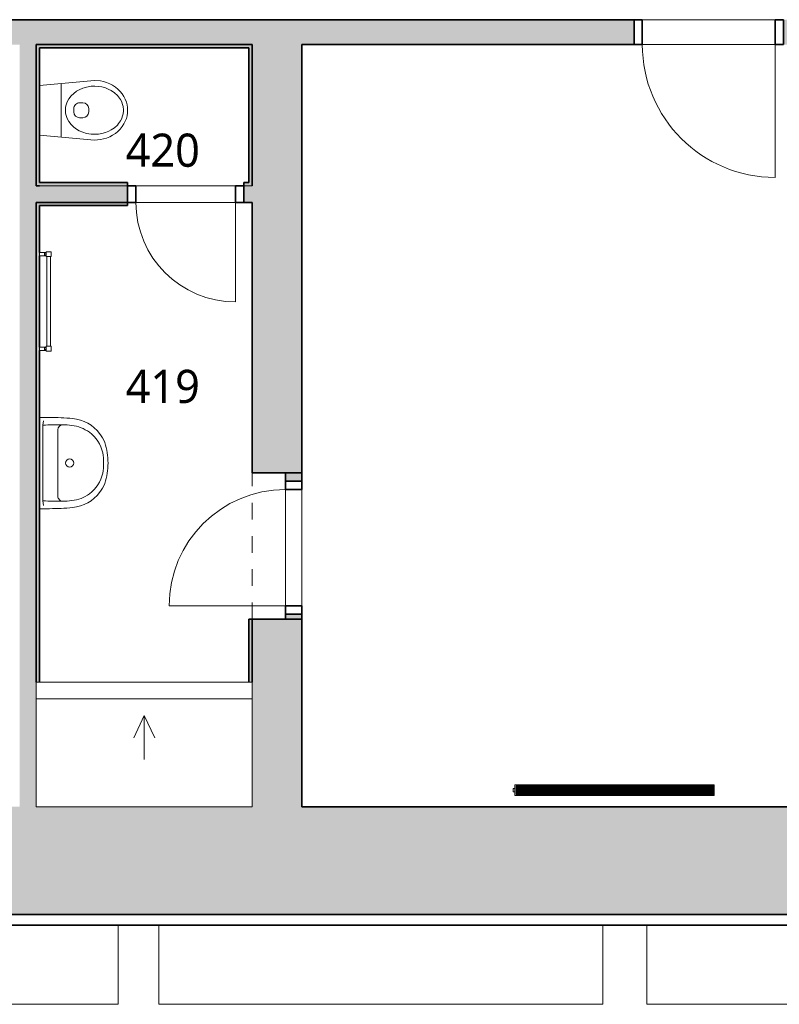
# Model space of a CAD drawing. Header units: metres. Extents: x -0.2 to 46.9, y -0.7 to 14.9.
# Tile 11 of 18: x 27.4 to 32, y -0.2 to 5.7. Entities that reach past the tile are written whole.
import ezdxf

# ---------------------------------------------------------------- set-up
doc = ezdxf.new("R2010")
doc.units = ezdxf.units.M
doc.linetypes.add('AV - Cerch_ 1 tecka 4mm', pattern=[0.006, 0.004, -0.001, 0, -0.001])
doc.layers.add('AV-MISTNOSTI', color=5, linetype='Continuous', lineweight=5, true_color=0x0000ff)
for name, color, linetype, lineweight in [('AV-SRAFY', 7, 'Continuous', 35), ('AV-STAVBA', 7, 'Continuous', 18), ('AV-VYBAVENI', 7, 'Continuous', 18)]:
    doc.layers.add(name, color=color, linetype=linetype, lineweight=lineweight)
doc.styles.add('Trebuchet MS_B', font='trebuc.ttf', dxfattribs={"height": 0.2})

# ---------------------------------------------------------------- blocks, each defined once
blk = doc.blocks.new('DO_1-P_Ocel_ - 800x1970_150-917843-4NP')
at = {"layer": 'AV-STAVBA', "color": 254, "true_color": 0xcccccc}
for p, q in [((-0.4, 0.875), (-0.4, 0.075)), ((-0.4, 0.075), (0.4, 0.075)), ((-0.4, -0.075), (0.4, -0.075))]:
    blk.add_line(p, q, dxfattribs=at)
at = {"layer": 'AV-STAVBA', "color": 254, "linetype": 'AV - Cerch_ 1 tecka 4mm', "true_color": 0xcccccc}
for p, q in [((-0.45, 0.075), (0.45, 0.075)), ((-0.4, 0.075), (0.4, 0.075)), ((-0.45, -0.075), (0.45, -0.075)), ((-0.4, -0.075), (0.4, -0.075))]:
    blk.add_line(p, q, dxfattribs=at)
at = {"layer": 'AV-STAVBA', "color": 254, "lineweight": 35, "true_color": 0xcccccc}
for p, q in [((-0.4, 0.075), (-0.45, 0.075)), ((-0.45, 0.075), (-0.45, -0.075)), ((-0.4, -0.075), (-0.4, 0.075)), ((0.45, 0.075), (0.4, 0.075)), ((0.4, 0.075), (0.4, -0.075)), ((0.45, -0.075), (0.45, 0.075)), ((-0.45, -0.075), (-0.4, -0.075)), ((0.4, -0.075), (0.45, -0.075))]:
    blk.add_line(p, q, dxfattribs=at)
at = {"layer": 'AV-STAVBA', "color": 254, "true_color": 0xcccccc}
blk.add_arc((-0.4, 0.075), 0.8, 0, 90, dxfattribs=at)
blk = doc.blocks.new('GM_Otvor_obdélníkový - 880x2160-1005507-4NP')
at = {"layer": 'AV-STAVBA', "color": 254, "linetype": 'AV - Cerch_ 1 tecka 4mm', "lineweight": 13, "true_color": 0xcccccc}
for p, q in [((-0.44, 0.15), (0.44, 0.15)), ((-0.44, -0.15), (0.44, -0.15)), ((-0.44, -0.15), (0.44, -0.15))]:
    blk.add_line(p, q, dxfattribs=at)
blk = doc.blocks.new('DO_1-P_Ocel_ - 700x1970_100-947632-4NP')
at = {"layer": 'AV-STAVBA', "color": 254, "true_color": 0xcccccc}
for p, q in [((-0.35, 0.75), (-0.35, 0.05)), ((-0.35, 0.05), (0.35, 0.05)), ((-0.35, -0.05), (0.35, -0.05))]:
    blk.add_line(p, q, dxfattribs=at)
at = {"layer": 'AV-STAVBA', "color": 254, "linetype": 'AV - Cerch_ 1 tecka 4mm', "true_color": 0xcccccc}
for p, q in [((-0.4, 0.05), (0.4, 0.05)), ((-0.35, 0.05), (0.35, 0.05)), ((-0.4, -0.05), (0.4, -0.05)), ((-0.35, -0.05), (0.35, -0.05))]:
    blk.add_line(p, q, dxfattribs=at)
at = {"layer": 'AV-STAVBA', "color": 254, "lineweight": 35, "true_color": 0xcccccc}
for p, q in [((-0.35, 0.05), (-0.4, 0.05)), ((-0.4, 0.05), (-0.4, -0.05)), ((-0.35, -0.05), (-0.35, 0.05)), ((0.4, 0.05), (0.35, 0.05)), ((0.35, 0.05), (0.35, -0.05)), ((0.4, -0.05), (0.4, 0.05)), ((-0.4, -0.05), (-0.35, -0.05)), ((0.35, -0.05), (0.4, -0.05))]:
    blk.add_line(p, q, dxfattribs=at)
at = {"layer": 'AV-STAVBA', "color": 254, "true_color": 0xcccccc}
blk.add_arc((-0.35, 0.05), 0.7, 0, 90, dxfattribs=at)
blk = doc.blocks.new('DO_1-P_Ocel_ - 600x1970_100-934197-4NP')
at = {"layer": 'AV-STAVBA', "color": 254, "true_color": 0xcccccc}
for p, q in [((-0.3, 0.65), (-0.3, 0.05)), ((-0.3, 0.05), (0.3, 0.05)), ((-0.3, -0.05), (0.3, -0.05))]:
    blk.add_line(p, q, dxfattribs=at)
at = {"layer": 'AV-STAVBA', "color": 254, "linetype": 'AV - Cerch_ 1 tecka 4mm', "true_color": 0xcccccc}
for p, q in [((-0.35, 0.05), (0.35, 0.05)), ((-0.3, 0.05), (0.3, 0.05)), ((-0.35, -0.05), (0.35, -0.05)), ((-0.3, -0.05), (0.3, -0.05))]:
    blk.add_line(p, q, dxfattribs=at)
at = {"layer": 'AV-STAVBA', "color": 254, "lineweight": 35, "true_color": 0xcccccc}
for p, q in [((-0.3, 0.05), (-0.35, 0.05)), ((-0.35, 0.05), (-0.35, -0.05)), ((-0.3, -0.05), (-0.3, 0.05)), ((0.35, 0.05), (0.3, 0.05)), ((0.3, 0.05), (0.3, -0.05)), ((0.35, -0.05), (0.35, 0.05)), ((-0.35, -0.05), (-0.3, -0.05)), ((0.3, -0.05), (0.35, -0.05))]:
    blk.add_line(p, q, dxfattribs=at)
at = {"layer": 'AV-STAVBA', "color": 254, "true_color": 0xcccccc}
blk.add_arc((-0.3, 0.05), 0.6, 0, 90, dxfattribs=at)
blk = doc.blocks.new('PF_Koncepční sprchový kout - vpusť lineární-1504639-4NP')
at = {"layer": 'AV-VYBAVENI', "color": 254, "true_color": 0xccccff}
for p, q in [((0.6947, 0), (-0.6053, 0)), ((-0.6053, 0), (-0.6053, -0.75)), ((0.6947, -0.75), (0.6947, 0)), ((-0.6053, -0.1), (0.6947, -0.1)), ((0.0447, -0.2), (-0.0187, -0.3359)), ((0.0447, -0.2), (0.0447, -0.465)), ((0.0447, -0.2), (0.1081, -0.3359)), ((-0.6053, -0.75), (0.6947, -0.75))]:
    blk.add_line(p, q, dxfattribs=at)
blk = doc.blocks.new('Koncepční WC - WC NADRZ-1470814-4NP')
at = {"layer": 'AV-VYBAVENI', "color": 254, "lineweight": 13, "true_color": 0xcccccc}
for p, q in [((0.0876, 0.5367), (0.0708, 0.5323)), ((0.1042, 0.5392), (0.0876, 0.5367)), ((0.1203, 0.54), (0.1042, 0.5392)), ((0.1365, 0.5392), (0.1203, 0.54)), ((0.1531, 0.5367), (0.1365, 0.5392)), ((0.1699, 0.5323), (0.1531, 0.5367)), ((-0.007, 0.4814), (-0.0194, 0.4661)), ((0.0069, 0.4953), (-0.007, 0.4814)), ((0.0218, 0.5074), (0.0069, 0.4953)), ((0.0314, 0.4782), (0.0148, 0.4601)), ((0.0377, 0.5177), (0.0218, 0.5074)), ((0.0398, 0.4856), (0.0314, 0.4782)), ((0.0541, 0.526), (0.0377, 0.5177)), ((0.0564, 0.4971), (0.0398, 0.4856)), ((0.0708, 0.5323), (0.0541, 0.526)), ((0.0707, 0.5044), (0.0564, 0.4971)), ((0.0799, 0.5081), (0.0707, 0.5044)), ((0.0987, 0.513), (0.0799, 0.5081)), ((0.117, 0.515), (0.0987, 0.513)), ((0.1203, 0.515), (0.117, 0.515)), ((0.1237, 0.515), (0.1203, 0.515)), ((0.142, 0.513), (0.1237, 0.515)), ((0.1607, 0.5081), (0.142, 0.513)), ((0.1699, 0.5044), (0.1607, 0.5081)), ((0.1866, 0.526), (0.1699, 0.5323)), ((0.1842, 0.4971), (0.1699, 0.5044)), ((0.2008, 0.4856), (0.1842, 0.4971)), ((0.203, 0.5177), (0.1866, 0.526)), ((0.2093, 0.4782), (0.2008, 0.4856)), ((0.2188, 0.5074), (0.203, 0.5177)), ((0.2258, 0.4601), (0.2093, 0.4782)), ((0.2338, 0.4953), (0.2188, 0.5074)), ((0.2476, 0.4814), (0.2338, 0.4953)), ((0.2601, 0.4661), (0.2476, 0.4814)), ((-0.0396, 0.4319), (-0.047, 0.4136)), ((-0.0303, 0.4494), (-0.0396, 0.4319)), ((-0.0194, 0.4661), (-0.0303, 0.4494)), ((-0.0051, 0.4278), (-0.0139, 0.4061)), ((0.0018, 0.4409), (-0.0051, 0.4278)), ((0.0148, 0.4601), (0.0018, 0.4409)), ((0.2388, 0.4409), (0.2258, 0.4601)), ((0.2458, 0.4278), (0.2388, 0.4409)), ((0.2546, 0.4061), (0.2458, 0.4278)), ((0.271, 0.4494), (0.2601, 0.4661)), ((0.2802, 0.4319), (0.271, 0.4494)), ((0.2877, 0.4136), (0.2802, 0.4319)), ((-0.0567, 0.3764), (-0.0597, 0.34)), ((-0.0527, 0.395), (-0.0567, 0.3764)), ((-0.047, 0.4136), (-0.0527, 0.395)), ((-0.0233, 0.3644), (-0.0247, 0.342)), ((-0.0197, 0.3855), (-0.0233, 0.3644)), ((-0.0139, 0.4061), (-0.0197, 0.3855)), ((0.2603, 0.3855), (0.2546, 0.4061)), ((0.2639, 0.3644), (0.2603, 0.3855)), ((0.2653, 0.342), (0.2639, 0.3644)), ((0.2934, 0.395), (0.2877, 0.4136)), ((0.2973, 0.3764), (0.2934, 0.395)), ((0.3003, 0.34), (0.2973, 0.3764)), ((-0.0597, 0.34), (-0.0288, 0.01)), ((-0.0247, 0.342), (-0.0237, 0.3197)), ((-0.0237, 0.3197), (-0.019, 0.2916)), ((0.1103, 0.3054), (0.1203, 0.3054)), ((0.1203, 0.3054), (0.1303, 0.3054)), ((0.2597, 0.2916), (0.2644, 0.3197)), ((0.2644, 0.3197), (0.2653, 0.342)), ((0.2695, 0.01), (0.3003, 0.34)), ((-0.019, 0.2916), (-0.0125, 0.2698)), ((-0.0125, 0.2698), (-0.0032, 0.2484)), ((-0.0032, 0.2484), (0.0063, 0.2319)), ((0.0753, 0.2508), (0.0753, 0.2704)), ((0.1653, 0.2508), (0.1653, 0.2704)), ((0.2344, 0.2319), (0.2439, 0.2484)), ((0.2439, 0.2484), (0.2532, 0.2698)), ((0.2532, 0.2698), (0.2597, 0.2916)), ((0.0063, 0.2319), (0.0188, 0.2151)), ((0.0188, 0.2151), (0.0344, 0.199)), ((0.0344, 0.199), (0.0515, 0.1859)), ((0.0515, 0.1859), (0.0699, 0.1759)), ((0.1203, 0.2158), (0.1103, 0.2158)), ((0.1303, 0.2158), (0.1203, 0.2158)), ((0.1708, 0.1759), (0.1891, 0.1859)), ((0.1891, 0.1859), (0.2063, 0.199)), ((0.2063, 0.199), (0.2219, 0.2151)), ((0.2219, 0.2151), (0.2344, 0.2319)), ((-0.0409, 0.1398), (0.1203, 0.1398)), ((0.0699, 0.1759), (0.0885, 0.1693)), ((0.0885, 0.1693), (0.102, 0.1664)), ((0.102, 0.1664), (0.1203, 0.165)), ((0.1203, 0.165), (0.1387, 0.1664)), ((0.1203, 0.1398), (0.2816, 0.1398)), ((0.1387, 0.1664), (0.1521, 0.1693)), ((0.1521, 0.1693), (0.1708, 0.1759))]:
    blk.add_line(p, q, dxfattribs=at)
for centre, start, end in [((0.1103, 0.2704), 90, 180), ((0.1303, 0.2704), 360, 90), ((0.1103, 0.2508), 180, 270), ((0.1303, 0.2508), 270, 0)]:
    blk.add_arc(centre, 0.035, start, end, dxfattribs=at)
blk = doc.blocks.new('Koncepční umyvadlo - 550x400-1470811-4NP')
at = {"layer": 'AV-VYBAVENI', "color": 254, "true_color": 0xccccff}
for p, q in [((-0.075, 0.12), (0.125, 0.12)), ((0.125, 0.12), (0.325, 0.12)), ((-0.15, 0.0696), (-0.15, 0.01)), ((0.4, 0.01), (0.4, 0.0696)), ((-0.13, 0.0342), (-0.1027, 0.03)), ((-0.1027, 0.03), (0.3527, 0.03)), ((0.3527, 0.03), (0.38, 0.0342))]:
    blk.add_line(p, q, dxfattribs=at)
blk.add_circle((0.125, 0.191), 0.025, dxfattribs=at)
for centre, radius, start, end in [((0.087, 0.1893), 0.2291, 95.97223, 127.42411), ((0.125, 0.0213), 0.4007, 81.12195, 98.87805), ((0.163, 0.1893), 0.2291, 52.57589, 84.02777), ((0.0863, 0.1873), 0.2303, 126.98722, 174.63967), ((0.1108, 0.183), 0.2128, 102.9464, 143.51515), ((0.125, -0.0054), 0.4007, 81.12195, 98.87805), ((0.1392, 0.183), 0.2128, 36.48485, 77.0536), ((0.1637, 0.1873), 0.2303, 5.36033, 53.01278), ((0.1142, 0.1817), 0.2163, 143.76118, 174.20939), ((0.1358, 0.1817), 0.2163, 5.79061, 36.23882), ((1.3731, 0.0627), 1.5231, 174.49277, 179.73823), ((0.092, 0.1621), 0.1973, 167.88867, 183.52869), ((0.158, 0.1621), 0.1973, 356.47131, 12.11133), ((-1.1231, 0.0627), 1.5231, 0.26177, 5.50723), ((1.2179, 0.1148), 1.3234, 178.47706, 183.67527), ((-0.075, 0.15), 0.03, 180, 270), ((0.325, 0.15), 0.03, 270, 360), ((-0.9659, 0.1148), 1.3213, 356.32077, 1.52691)]:
    blk.add_arc(centre, radius, start, end, dxfattribs=at)
blk = doc.blocks.new('Střešní římsa - Střešní římsa-1636696-4NP')
at = {"layer": 'AV-STAVBA', "color": 254, "lineweight": 35, "true_color": 0xcccccc}
for p, q in [((33.9791, 0.3582), (5.4448, 0.3582)), ((5.5075, 0.2954), (33.9163, 0.2954))]:
    blk.add_line(p, q, dxfattribs=at)
blk = doc.blocks.new('D0089 - 1514 - OÚPSŘ_Benešova_rvt-1-4NP')
at = {"layer": 'AV-SRAFY', "lineweight": 18, "true_color": 0xcccccc}
h = blk.add_hatch(color=254, dxfattribs=at)
h.paths.add_polyline_path([(32.0348, 5.5982), (34.0348, 5.5982), (34.0348, 5.7482), (32.0348, 5.7482)])
h.paths.add_polyline_path([(27.4348, 5.5982), (31.1348, 5.5982), (31.1348, 5.7482), (25.0648, 5.7482), (25.0648, 5.5982), (25.7445, 5.5982)])
h.paths.add_polyline_path([(11.7321, 5.5982), (13.7698, 5.5982), (13.7698, 5.7482), (7.0948, 5.7482), (7.0948, 5.5982), (11.5948, 5.5982)])
h.paths.add_polyline_path([(14.6698, 5.5982), (18.0198, 5.5982), (18.0198, 5.7482), (14.6698, 5.7482)])
h.paths.add_polyline_path([(24.1648, 5.5982), (24.1648, 5.7482), (18.9198, 5.7482), (18.9198, 5.5982), (23.7427, 5.5982)])
h.paths.add_polyline_path([(5.4098, 5.5982), (6.1948, 5.5982), (6.1948, 5.7482), (4.1898, 5.7482), (4.1898, 5.5982)])
h.paths.add_polyline_path([(3.2898, 5.5982), (3.2898, 5.7482), (0.0848, 5.7482), (0.0848, 5.5982)])
for points in [[(27.5348, 1.0082), (27.5348, 5.5982), (27.4348, 5.5982), (27.4348, 1.0082)], [(27.5348, 5.5782), (28.8148, 5.5782), (28.8148, 5.5982), (27.5348, 5.5982)], [(27.5548, 4.7482), (27.5548, 5.5782), (27.5348, 5.5782), (27.5348, 4.7482)], [(28.8348, 4.7682), (28.8348, 5.5982), (28.8148, 5.5982), (28.8148, 4.7682)], [(27.5348, 4.6282), (28.0848, 4.6282), (28.0848, 4.6482), (27.5348, 4.6482)], [(27.5548, 1.8982), (27.5548, 4.6282), (27.5348, 4.6282), (27.5348, 1.8982)], [(28.8148, 1.8982), (28.8348, 1.8982), (28.8348, 2.1382), (28.8148, 2.1382)], [(27.5548, 1.7582), (27.5548, 1.8982), (27.5348, 1.8982), (27.5348, 1.7582)], [(28.8348, 1.7582), (28.8348, 1.8982), (28.8148, 1.8982), (28.8148, 1.7582), (28.8316, 1.7582)], [(26.7454, 0.3582), (33.9791, 0.3582), (33.9791, 0.8282), (34.1387, 0.8282), (34.1387, 1.0082), (20.2348, 1.0082), (20.2348, 0.3582), (26.2449, 0.3582)]]:
    blk.add_hatch(color=254, dxfattribs=at).paths.add_polyline_path(points)
h = blk.add_hatch(color=254, dxfattribs=at)
h.paths.add_polyline_path([(29.1348, 1.0082), (29.1348, 2.1382), (28.8348, 2.1382), (28.8348, 1.0082)])
h.paths.add_polyline_path([(28.8348, 3.0182), (29.1348, 3.0182), (29.1348, 5.5982), (28.8348, 5.5982), (28.8348, 4.4815)])
h = blk.add_hatch(color=254, dxfattribs=at)
h.paths.add_polyline_path([(28.8348, 4.6482), (28.8348, 4.7482), (28.7848, 4.7482), (28.7848, 4.6482)])
h.paths.add_polyline_path([(27.7462, 4.6482), (28.0848, 4.6482), (28.0848, 4.7482), (27.5348, 4.7482), (27.5348, 4.6482)])
h = blk.add_hatch(color=254, dxfattribs=at)
h.paths.add_polyline_path([(27.7462, 4.7482), (28.0848, 4.7482), (28.0848, 4.7682), (27.5548, 4.7682), (27.5548, 4.7482)])
h.paths.add_polyline_path([(28.8348, 4.7482), (28.8348, 4.7682), (28.7848, 4.7682), (28.7848, 4.7482)])
h = blk.add_hatch(color=254, dxfattribs=at)
h.paths.add_polyline_path([(29.1348, 2.1382), (29.1348, 2.1682), (29.0348, 2.1682), (29.0348, 2.1382)])
h.paths.add_polyline_path([(29.1348, 2.9682), (29.1348, 3.0182), (29.0348, 3.0182), (29.0348, 2.9682)])
at = {"layer": 'AV-STAVBA', "color": 254, "lineweight": 35, "true_color": 0xcccccc}
for p, q in [((31.1348, 5.7482), (25.0648, 5.7482)), ((31.1348, 5.5982), (31.1348, 5.7482)), ((27.5348, 5.5982), (28.8348, 5.5982)), ((27.5348, 4.7482), (27.5348, 5.5982)), ((28.8148, 5.5982), (27.5348, 5.5982)), ((27.5348, 5.5982), (27.5348, 5.5782)), ((27.5348, 5.5782), (27.5348, 4.7482)), ((27.5548, 5.5782), (28.8148, 5.5782)), ((27.5548, 4.7682), (27.5548, 5.5782)), ((28.8348, 5.5982), (28.8148, 5.5982)), ((28.8148, 5.5782), (28.8148, 4.7682)), ((28.8348, 5.5982), (28.8348, 4.7482)), ((28.8348, 4.7682), (28.8348, 5.5982)), ((29.1348, 5.5982), (31.1348, 5.5982)), ((29.1348, 3.0182), (29.1348, 5.5982)), ((27.5548, 4.7482), (27.5348, 4.7482)), ((27.5348, 4.7482), (27.5548, 4.7482)), ((28.0848, 4.7682), (27.5548, 4.7682)), ((28.0848, 4.7482), (28.0848, 4.7682)), ((28.0848, 4.6482), (28.0848, 4.7482)), ((28.8148, 4.7682), (28.7848, 4.7682)), ((28.7848, 4.7682), (28.7848, 4.7482)), ((28.7848, 4.7482), (28.7848, 4.6482)), ((28.8348, 4.7482), (28.8348, 4.7682)), ((27.5348, 1.7582), (27.5348, 4.6482)), ((27.5348, 4.6482), (28.0848, 4.6482)), ((28.0848, 4.6482), (27.5348, 4.6482)), ((27.5348, 4.6482), (27.5348, 4.6282)), ((27.5348, 4.6282), (27.5348, 1.8982)), ((27.5548, 4.6282), (28.0848, 4.6282)), ((27.5548, 4.3461), (27.5548, 4.6282)), ((28.0848, 4.6282), (28.0848, 4.6482)), ((28.7848, 4.6482), (28.8348, 4.6482)), ((28.8348, 4.6482), (28.8348, 3.0182)), ((27.5548, 3.7761), (27.5548, 4.3261)), ((27.5548, 1.8982), (27.5548, 3.7561)), ((28.8348, 3.0182), (29.1348, 3.0182)), ((29.0348, 3.0182), (29.0348, 2.9682)), ((29.1348, 3.0182), (29.0348, 3.0182)), ((29.0348, 2.9682), (29.1348, 2.9682)), ((29.1348, 2.9682), (29.1348, 3.0182)), ((28.8148, 2.1382), (28.8148, 1.8982)), ((28.8348, 2.1382), (28.8148, 2.1382)), ((29.1348, 2.1382), (28.8348, 2.1382)), ((28.8348, 2.1382), (28.8348, 1.7582)), ((28.8348, 1.8982), (28.8348, 2.1382)), ((29.0348, 2.1682), (29.0348, 2.1382)), ((29.1348, 2.1682), (29.0348, 2.1682)), ((29.0348, 2.1382), (29.1348, 2.1382)), ((29.1348, 2.1382), (29.1348, 2.1682)), ((29.1348, 1.0082), (29.1348, 2.1382)), ((27.5348, 1.8982), (27.5348, 1.7582)), ((27.5548, 1.7582), (27.5548, 1.8982)), ((28.8148, 1.8982), (28.8148, 1.7582)), ((28.8348, 1.7582), (28.8348, 1.8982)), ((34.1387, 1.0082), (29.1348, 1.0082)), ((20.2348, 0.3582), (33.9791, 0.3582))]:
    blk.add_line(p, q, dxfattribs=at)
at = {"layer": 'AV-STAVBA', "color": 254, "true_color": 0xcccccc}
for p, q in [((31.1848, 5.7482), (31.9848, 5.7482)), ((31.9848, 5.5982), (31.1848, 5.5982)), ((28.0848, 4.7482), (27.5548, 4.7482)), ((27.5548, 4.7482), (28.0848, 4.7482)), ((28.1348, 4.7482), (28.7348, 4.7482)), ((28.8348, 4.7482), (28.7848, 4.7482)), ((28.7848, 4.7482), (28.8348, 4.7482)), ((28.7348, 4.6482), (28.1348, 4.6482)), ((29.0348, 2.2182), (29.0348, 2.9182)), ((29.1348, 2.9182), (29.1348, 2.2182)), ((28.027, -0.1818), (28.027, 0.2954)), ((28.2726, 0.2954), (28.2726, -0.1818)), ((30.947, -0.1818), (30.947, 0.2954)), ((31.2126, 0.2954), (31.2126, -0.1818)), ((25.3526, -0.1818), (28.027, -0.1818)), ((28.2726, -0.1818), (30.947, -0.1818)), ((31.2126, -0.1818), (33.887, -0.1818))]:
    blk.add_line(p, q, dxfattribs=at)
at = {"layer": 'AV-STAVBA', "color": 254, "lineweight": 18, "true_color": 0xcccccc}
for name, p, rotation in [('DO_1-P_Ocel_ - 800x1970_150-917843-4NP', (31.5848, 5.6732), 180), ('DO_1-P_Ocel_ - 600x1970_100-934197-4NP', (28.4348, 4.6982), 180), ('DO_1-P_Ocel_ - 700x1970_100-947632-4NP', (29.0848, 2.5682), 90), ('GM_Otvor_obdélníkový - 880x2160-1005507-4NP', (28.9848, 2.5782), 89.9999999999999)]:
    blk.add_blockref(name, p, dxfattribs=dict(at, rotation=rotation))
blk.add_blockref('Střešní římsa - Střešní římsa-1636696-4NP', (0, 0), dxfattribs=at)
at = {"layer": 'AV-VYBAVENI', "color": 254, "lineweight": 18, "true_color": 0xcccccc}
for name, p, rotation in [('Koncepční WC - WC NADRZ-1470814-4NP', (27.5448, 5.3232), 270), ('Koncepční umyvadlo - 550x400-1470811-4NP', (27.5448, 3.2032), 269.9999999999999)]:
    blk.add_blockref(name, p, dxfattribs=dict(at, rotation=rotation))
blk.add_blockref('PF_Koncepční sprchový kout - vpusť lineární-1504639-4NP', (28.1401, 1.7582), dxfattribs=at)
blk = doc.blocks.new('PF_Topný žebřík_připojení boční - Topný žebřík_600x900-852146-4NP')
at = {"layer": 'AV-VYBAVENI', "color": 5, "true_color": 0x0000ff}
for p, q in [((-0.3, 0.015), (-0.27, 0.015)), ((-0.3, 0.015), (-0.3, -0.015)), ((-0.295, 0.055), (-0.295, 0.025)), ((-0.275, 0.055), (-0.295, 0.055)), ((-0.295, 0.025), (-0.275, 0.025)), ((-0.295, 0.025), (-0.295, 0.015)), ((-0.29, 0.025), (-0.29, 0.015)), ((-0.28, 0.015), (-0.28, 0.025)), ((-0.275, 0.025), (-0.275, 0.055)), ((-0.275, 0.015), (-0.275, 0.025)), ((-0.27, -0.015), (-0.27, 0.015)), ((0.27, 0.0115), (-0.27, 0.0115)), ((0.27, 0.015), (0.3, 0.015)), ((0.27, -0.015), (0.27, 0.015)), ((0.275, 0.055), (0.275, 0.025)), ((0.295, 0.055), (0.275, 0.055)), ((0.275, 0.025), (0.295, 0.025)), ((0.275, 0.025), (0.275, 0.015)), ((0.28, 0.025), (0.28, 0.015)), ((0.29, 0.015), (0.29, 0.025)), ((0.295, 0.025), (0.295, 0.055)), ((0.295, 0.015), (0.295, 0.025)), ((0.3, 0.015), (0.3, -0.015)), ((-0.27, -0.015), (-0.3, -0.015)), ((-0.27, -0.0115), (0.27, -0.0115)), ((0.3, -0.015), (0.27, -0.015))]:
    blk.add_line(p, q, dxfattribs=at)
blk = doc.blocks.new('PF_Deskový radiátor_připojení boční - 1200_500_66-838789-4NP')
at = {"layer": 'AV-VYBAVENI', "color": 5, "true_color": 0x0000ff}
for p, q in [((-0.6, 0.01), (-0.61, 0.01)), ((-0.61, 0.01), (-0.61, -0.01)), ((-0.61, 0.01), (-0.61, 0.0097)), ((-0.6, 0.01), (-0.61, 0.01)), ((-0.61, 0.01), (-0.61, 0.0097)), ((-0.61, 0.01), (-0.61, 0.0097)), ((0.6, 0.033), (-0.6, 0.033)), ((-0.6, 0.033), (-0.6, -0.033)), ((-0.593, -0.026), (-0.593, 0.026)), ((-0.593, 0.026), (0.593, 0.026)), ((-0.583, 0.026), (-0.586, 0.026)), ((-0.586, 0.026), (-0.586, -0.026)), ((-0.583, -0.026), (-0.583, 0.026)), ((-0.5745, 0.026), (-0.5775, 0.026)), ((-0.5775, 0.026), (-0.5775, -0.026)), ((-0.5745, -0.026), (-0.5745, 0.026)), ((-0.566, 0.026), (-0.569, 0.026)), ((-0.569, 0.026), (-0.569, -0.026)), ((-0.566, -0.026), (-0.566, 0.026)), ((-0.5575, 0.026), (-0.5605, 0.026)), ((-0.5605, 0.026), (-0.5605, -0.026)), ((-0.5575, -0.026), (-0.5575, 0.026)), ((-0.549, 0.026), (-0.552, 0.026)), ((-0.552, 0.026), (-0.552, -0.026)), ((-0.549, -0.026), (-0.549, 0.026)), ((-0.5405, 0.026), (-0.5435, 0.026)), ((-0.5435, 0.026), (-0.5435, -0.026)), ((-0.5405, -0.026), (-0.5405, 0.026)), ((-0.532, 0.026), (-0.535, 0.026)), ((-0.535, 0.026), (-0.535, -0.026)), ((-0.532, -0.026), (-0.532, 0.026)), ((-0.5235, 0.026), (-0.5265, 0.026)), ((-0.5265, 0.026), (-0.5265, -0.026)), ((-0.5235, -0.026), (-0.5235, 0.026)), ((-0.515, 0.026), (-0.518, 0.026)), ((-0.518, 0.026), (-0.518, -0.026)), ((-0.515, -0.026), (-0.515, 0.026)), ((-0.5065, 0.026), (-0.5095, 0.026)), ((-0.5095, 0.026), (-0.5095, -0.026)), ((-0.5065, -0.026), (-0.5065, 0.026)), ((-0.498, 0.026), (-0.501, 0.026)), ((-0.501, 0.026), (-0.501, -0.026)), ((-0.498, -0.026), (-0.498, 0.026)), ((-0.4895, 0.026), (-0.4925, 0.026)), ((-0.4925, 0.026), (-0.4925, -0.026)), ((-0.4895, -0.026), (-0.4895, 0.026)), ((-0.481, 0.026), (-0.484, 0.026)), ((-0.484, 0.026), (-0.484, -0.026)), ((-0.481, -0.026), (-0.481, 0.026)), ((-0.4725, 0.026), (-0.4755, 0.026)), ((-0.4755, 0.026), (-0.4755, -0.026)), ((-0.4725, -0.026), (-0.4725, 0.026)), ((-0.464, 0.026), (-0.467, 0.026)), ((-0.467, 0.026), (-0.467, -0.026)), ((-0.464, -0.026), (-0.464, 0.026)), ((-0.4555, 0.026), (-0.4585, 0.026)), ((-0.4585, 0.026), (-0.4585, -0.026)), ((-0.4555, -0.026), (-0.4555, 0.026)), ((-0.447, 0.026), (-0.45, 0.026)), ((-0.45, 0.026), (-0.45, -0.026)), ((-0.447, -0.026), (-0.447, 0.026)), ((-0.4385, 0.026), (-0.4415, 0.026)), ((-0.4415, 0.026), (-0.4415, -0.026)), ((-0.4385, -0.026), (-0.4385, 0.026)), ((-0.43, 0.026), (-0.433, 0.026)), ((-0.433, 0.026), (-0.433, -0.026)), ((-0.43, -0.026), (-0.43, 0.026)), ((-0.4215, 0.026), (-0.4245, 0.026)), ((-0.4245, 0.026), (-0.4245, -0.026)), ((-0.4215, -0.026), (-0.4215, 0.026)), ((-0.413, 0.026), (-0.416, 0.026)), ((-0.416, 0.026), (-0.416, -0.026)), ((-0.413, -0.026), (-0.413, 0.026)), ((-0.4045, 0.026), (-0.4075, 0.026)), ((-0.4075, 0.026), (-0.4075, -0.026)), ((-0.4045, -0.026), (-0.4045, 0.026)), ((-0.396, 0.026), (-0.399, 0.026)), ((-0.399, 0.026), (-0.399, -0.026)), ((-0.396, -0.026), (-0.396, 0.026)), ((-0.3875, 0.026), (-0.3905, 0.026)), ((-0.3905, 0.026), (-0.3905, -0.026)), ((-0.3875, -0.026), (-0.3875, 0.026)), ((-0.379, 0.026), (-0.382, 0.026)), ((-0.382, 0.026), (-0.382, -0.026)), ((-0.379, -0.026), (-0.379, 0.026)), ((-0.3705, 0.026), (-0.3735, 0.026)), ((-0.3735, 0.026), (-0.3735, -0.026)), ((-0.3705, -0.026), (-0.3705, 0.026)), ((-0.362, 0.026), (-0.365, 0.026)), ((-0.365, 0.026), (-0.365, -0.026)), ((-0.362, -0.026), (-0.362, 0.026)), ((-0.3535, 0.026), (-0.3565, 0.026)), ((-0.3565, 0.026), (-0.3565, -0.026)), ((-0.3535, -0.026), (-0.3535, 0.026)), ((-0.345, 0.026), (-0.348, 0.026)), ((-0.348, 0.026), (-0.348, -0.026)), ((-0.345, -0.026), (-0.345, 0.026)), ((-0.3365, 0.026), (-0.3395, 0.026)), ((-0.3395, 0.026), (-0.3395, -0.026)), ((-0.3365, -0.026), (-0.3365, 0.026)), ((-0.328, 0.026), (-0.331, 0.026)), ((-0.331, 0.026), (-0.331, -0.026)), ((-0.328, -0.026), (-0.328, 0.026)), ((-0.3195, 0.026), (-0.3225, 0.026)), ((-0.3225, 0.026), (-0.3225, -0.026)), ((-0.3195, -0.026), (-0.3195, 0.026)), ((-0.311, 0.026), (-0.314, 0.026)), ((-0.314, 0.026), (-0.314, -0.026)), ((-0.311, -0.026), (-0.311, 0.026)), ((-0.3025, 0.026), (-0.3055, 0.026)), ((-0.3055, 0.026), (-0.3055, -0.026)), ((-0.3025, -0.026), (-0.3025, 0.026)), ((-0.294, 0.026), (-0.297, 0.026)), ((-0.297, 0.026), (-0.297, -0.026)), ((-0.294, -0.026), (-0.294, 0.026)), ((-0.2855, 0.026), (-0.2885, 0.026)), ((-0.2885, 0.026), (-0.2885, -0.026)), ((-0.2855, -0.026), (-0.2855, 0.026)), ((-0.277, 0.026), (-0.28, 0.026)), ((-0.28, 0.026), (-0.28, -0.026)), ((-0.277, -0.026), (-0.277, 0.026)), ((-0.2685, 0.026), (-0.2715, 0.026)), ((-0.2715, 0.026), (-0.2715, -0.026)), ((-0.2685, -0.026), (-0.2685, 0.026)), ((-0.26, 0.026), (-0.263, 0.026)), ((-0.263, 0.026), (-0.263, -0.026)), ((-0.26, -0.026), (-0.26, 0.026)), ((-0.2515, 0.026), (-0.2545, 0.026)), ((-0.2545, 0.026), (-0.2545, -0.026)), ((-0.2515, -0.026), (-0.2515, 0.026)), ((-0.243, 0.026), (-0.246, 0.026)), ((-0.246, 0.026), (-0.246, -0.026)), ((-0.243, -0.026), (-0.243, 0.026)), ((-0.2345, 0.026), (-0.2375, 0.026)), ((-0.2375, 0.026), (-0.2375, -0.026)), ((-0.2345, -0.026), (-0.2345, 0.026)), ((-0.226, 0.026), (-0.229, 0.026)), ((-0.229, 0.026), (-0.229, -0.026)), ((-0.226, -0.026), (-0.226, 0.026)), ((-0.2175, 0.026), (-0.2205, 0.026)), ((-0.2205, 0.026), (-0.2205, -0.026)), ((-0.2175, -0.026), (-0.2175, 0.026)), ((-0.209, 0.026), (-0.212, 0.026)), ((-0.212, 0.026), (-0.212, -0.026)), ((-0.209, -0.026), (-0.209, 0.026)), ((-0.2005, 0.026), (-0.2035, 0.026)), ((-0.2035, 0.026), (-0.2035, -0.026)), ((-0.2005, -0.026), (-0.2005, 0.026)), ((-0.192, 0.026), (-0.195, 0.026)), ((-0.195, 0.026), (-0.195, -0.026)), ((-0.192, -0.026), (-0.192, 0.026)), ((-0.1835, 0.026), (-0.1865, 0.026)), ((-0.1865, 0.026), (-0.1865, -0.026)), ((-0.1835, -0.026), (-0.1835, 0.026)), ((-0.175, 0.026), (-0.178, 0.026)), ((-0.178, 0.026), (-0.178, -0.026)), ((-0.175, -0.026), (-0.175, 0.026)), ((-0.1665, 0.026), (-0.1695, 0.026)), ((-0.1695, 0.026), (-0.1695, -0.026)), ((-0.1665, -0.026), (-0.1665, 0.026)), ((-0.158, 0.026), (-0.161, 0.026)), ((-0.161, 0.026), (-0.161, -0.026)), ((-0.158, -0.026), (-0.158, 0.026)), ((-0.1495, 0.026), (-0.1525, 0.026)), ((-0.1525, 0.026), (-0.1525, -0.026)), ((-0.1495, -0.026), (-0.1495, 0.026)), ((-0.141, 0.026), (-0.144, 0.026)), ((-0.144, 0.026), (-0.144, -0.026)), ((-0.141, -0.026), (-0.141, 0.026)), ((-0.1325, 0.026), (-0.1355, 0.026)), ((-0.1355, 0.026), (-0.1355, -0.026)), ((-0.1325, -0.026), (-0.1325, 0.026)), ((-0.124, 0.026), (-0.127, 0.026)), ((-0.127, 0.026), (-0.127, -0.026)), ((-0.124, -0.026), (-0.124, 0.026)), ((-0.1155, 0.026), (-0.1185, 0.026)), ((-0.1185, 0.026), (-0.1185, -0.026)), ((-0.1155, -0.026), (-0.1155, 0.026)), ((-0.107, 0.026), (-0.11, 0.026)), ((-0.11, 0.026), (-0.11, -0.026)), ((-0.107, -0.026), (-0.107, 0.026)), ((-0.0985, 0.026), (-0.1015, 0.026)), ((-0.1015, 0.026), (-0.1015, -0.026)), ((-0.0985, -0.026), (-0.0985, 0.026)), ((-0.09, 0.026), (-0.093, 0.026)), ((-0.093, 0.026), (-0.093, -0.026)), ((-0.09, -0.026), (-0.09, 0.026)), ((-0.0815, 0.026), (-0.0845, 0.026)), ((-0.0845, 0.026), (-0.0845, -0.026)), ((-0.0815, -0.026), (-0.0815, 0.026)), ((-0.073, 0.026), (-0.076, 0.026)), ((-0.076, 0.026), (-0.076, -0.026)), ((-0.073, -0.026), (-0.073, 0.026)), ((-0.0645, 0.026), (-0.0675, 0.026)), ((-0.0675, 0.026), (-0.0675, -0.026)), ((-0.0645, -0.026), (-0.0645, 0.026)), ((-0.056, 0.026), (-0.059, 0.026)), ((-0.059, 0.026), (-0.059, -0.026)), ((-0.056, -0.026), (-0.056, 0.026)), ((-0.0475, 0.026), (-0.0505, 0.026)), ((-0.0505, 0.026), (-0.0505, -0.026)), ((-0.0475, -0.026), (-0.0475, 0.026)), ((-0.039, 0.026), (-0.042, 0.026)), ((-0.042, 0.026), (-0.042, -0.026)), ((-0.039, -0.026), (-0.039, 0.026)), ((-0.0305, 0.026), (-0.0335, 0.026)), ((-0.0335, 0.026), (-0.0335, -0.026)), ((-0.0305, -0.026), (-0.0305, 0.026)), ((-0.022, 0.026), (-0.025, 0.026)), ((-0.025, 0.026), (-0.025, -0.026)), ((-0.022, -0.026), (-0.022, 0.026)), ((-0.0135, 0.026), (-0.0165, 0.026)), ((-0.0165, 0.026), (-0.0165, -0.026)), ((-0.0135, -0.026), (-0.0135, 0.026)), ((-0.005, 0.026), (-0.008, 0.026)), ((-0.008, 0.026), (-0.008, -0.026)), ((-0.005, -0.026), (-0.005, 0.026)), ((0.0035, 0.026), (0.0005, 0.026)), ((0.0005, 0.026), (0.0005, -0.026)), ((0.0035, -0.026), (0.0035, 0.026)), ((0.012, 0.026), (0.009, 0.026)), ((0.009, 0.026), (0.009, -0.026)), ((0.012, -0.026), (0.012, 0.026)), ((0.0205, 0.026), (0.0175, 0.026)), ((0.0175, 0.026), (0.0175, -0.026)), ((0.0205, -0.026), (0.0205, 0.026)), ((0.029, 0.026), (0.026, 0.026)), ((0.026, 0.026), (0.026, -0.026)), ((0.029, -0.026), (0.029, 0.026)), ((0.0375, 0.026), (0.0345, 0.026)), ((0.0345, 0.026), (0.0345, -0.026)), ((0.0375, -0.026), (0.0375, 0.026)), ((0.046, 0.026), (0.043, 0.026)), ((0.043, 0.026), (0.043, -0.026)), ((0.046, -0.026), (0.046, 0.026)), ((0.0545, 0.026), (0.0515, 0.026)), ((0.0515, 0.026), (0.0515, -0.026)), ((0.0545, -0.026), (0.0545, 0.026)), ((0.063, 0.026), (0.06, 0.026)), ((0.06, 0.026), (0.06, -0.026)), ((0.063, -0.026), (0.063, 0.026)), ((0.0715, 0.026), (0.0685, 0.026)), ((0.0685, 0.026), (0.0685, -0.026)), ((0.0715, -0.026), (0.0715, 0.026)), ((0.08, 0.026), (0.077, 0.026)), ((0.077, 0.026), (0.077, -0.026)), ((0.08, -0.026), (0.08, 0.026)), ((0.0885, 0.026), (0.0855, 0.026)), ((0.0855, 0.026), (0.0855, -0.026)), ((0.0885, -0.026), (0.0885, 0.026)), ((0.097, 0.026), (0.094, 0.026)), ((0.094, 0.026), (0.094, -0.026)), ((0.097, -0.026), (0.097, 0.026)), ((0.1055, 0.026), (0.1025, 0.026)), ((0.1025, 0.026), (0.1025, -0.026)), ((0.1055, -0.026), (0.1055, 0.026)), ((0.114, 0.026), (0.111, 0.026)), ((0.111, 0.026), (0.111, -0.026)), ((0.114, -0.026), (0.114, 0.026)), ((0.1225, 0.026), (0.1195, 0.026)), ((0.1195, 0.026), (0.1195, -0.026)), ((0.1225, -0.026), (0.1225, 0.026)), ((0.131, 0.026), (0.128, 0.026)), ((0.128, 0.026), (0.128, -0.026)), ((0.131, -0.026), (0.131, 0.026)), ((0.1395, 0.026), (0.1365, 0.026)), ((0.1365, 0.026), (0.1365, -0.026)), ((0.1395, -0.026), (0.1395, 0.026)), ((0.148, 0.026), (0.145, 0.026)), ((0.145, 0.026), (0.145, -0.026)), ((0.148, -0.026), (0.148, 0.026)), ((0.1565, 0.026), (0.1535, 0.026)), ((0.1535, 0.026), (0.1535, -0.026)), ((0.1565, -0.026), (0.1565, 0.026)), ((0.165, 0.026), (0.162, 0.026)), ((0.162, 0.026), (0.162, -0.026)), ((0.165, -0.026), (0.165, 0.026)), ((0.1735, 0.026), (0.1705, 0.026)), ((0.1705, 0.026), (0.1705, -0.026)), ((0.1735, -0.026), (0.1735, 0.026)), ((0.182, 0.026), (0.179, 0.026)), ((0.179, 0.026), (0.179, -0.026)), ((0.182, -0.026), (0.182, 0.026)), ((0.1905, 0.026), (0.1875, 0.026)), ((0.1875, 0.026), (0.1875, -0.026)), ((0.1905, -0.026), (0.1905, 0.026)), ((0.199, 0.026), (0.196, 0.026)), ((0.196, 0.026), (0.196, -0.026)), ((0.199, -0.026), (0.199, 0.026)), ((0.2075, 0.026), (0.2045, 0.026)), ((0.2045, 0.026), (0.2045, -0.026)), ((0.2075, -0.026), (0.2075, 0.026)), ((0.216, 0.026), (0.213, 0.026)), ((0.213, 0.026), (0.213, -0.026)), ((0.216, -0.026), (0.216, 0.026)), ((0.2245, 0.026), (0.2215, 0.026)), ((0.2215, 0.026), (0.2215, -0.026)), ((0.2245, -0.026), (0.2245, 0.026)), ((0.233, 0.026), (0.23, 0.026)), ((0.23, 0.026), (0.23, -0.026)), ((0.233, -0.026), (0.233, 0.026)), ((0.2415, 0.026), (0.2385, 0.026)), ((0.2385, 0.026), (0.2385, -0.026)), ((0.2415, -0.026), (0.2415, 0.026)), ((0.25, 0.026), (0.247, 0.026)), ((0.247, 0.026), (0.247, -0.026)), ((0.25, -0.026), (0.25, 0.026)), ((0.2585, 0.026), (0.2555, 0.026)), ((0.2555, 0.026), (0.2555, -0.026)), ((0.2585, -0.026), (0.2585, 0.026)), ((0.267, 0.026), (0.264, 0.026)), ((0.264, 0.026), (0.264, -0.026)), ((0.267, -0.026), (0.267, 0.026)), ((0.2755, 0.026), (0.2725, 0.026)), ((0.2725, 0.026), (0.2725, -0.026)), ((0.2755, -0.026), (0.2755, 0.026)), ((0.284, 0.026), (0.281, 0.026)), ((0.281, 0.026), (0.281, -0.026)), ((0.284, -0.026), (0.284, 0.026)), ((0.2925, 0.026), (0.2895, 0.026)), ((0.2895, 0.026), (0.2895, -0.026)), ((0.2925, -0.026), (0.2925, 0.026)), ((0.301, 0.026), (0.298, 0.026)), ((0.298, 0.026), (0.298, -0.026)), ((0.301, -0.026), (0.301, 0.026)), ((0.3095, 0.026), (0.3065, 0.026)), ((0.3065, 0.026), (0.3065, -0.026)), ((0.3095, -0.026), (0.3095, 0.026)), ((0.318, 0.026), (0.315, 0.026)), ((0.315, 0.026), (0.315, -0.026)), ((0.318, -0.026), (0.318, 0.026)), ((0.3265, 0.026), (0.3235, 0.026)), ((0.3235, 0.026), (0.3235, -0.026)), ((0.3265, -0.026), (0.3265, 0.026)), ((0.335, 0.026), (0.332, 0.026)), ((0.332, 0.026), (0.332, -0.026)), ((0.335, -0.026), (0.335, 0.026)), ((0.3435, 0.026), (0.3405, 0.026)), ((0.3405, 0.026), (0.3405, -0.026)), ((0.3435, -0.026), (0.3435, 0.026)), ((0.352, 0.026), (0.349, 0.026)), ((0.349, 0.026), (0.349, -0.026)), ((0.352, -0.026), (0.352, 0.026)), ((0.3605, 0.026), (0.3575, 0.026)), ((0.3575, 0.026), (0.3575, -0.026)), ((0.3605, -0.026), (0.3605, 0.026)), ((0.369, 0.026), (0.366, 0.026)), ((0.366, 0.026), (0.366, -0.026)), ((0.369, -0.026), (0.369, 0.026)), ((0.3775, 0.026), (0.3745, 0.026)), ((0.3745, 0.026), (0.3745, -0.026)), ((0.3775, -0.026), (0.3775, 0.026)), ((0.386, 0.026), (0.383, 0.026)), ((0.383, 0.026), (0.383, -0.026)), ((0.386, -0.026), (0.386, 0.026)), ((0.3945, 0.026), (0.3915, 0.026)), ((0.3915, 0.026), (0.3915, -0.026)), ((0.3945, -0.026), (0.3945, 0.026)), ((0.403, 0.026), (0.4, 0.026)), ((0.4, 0.026), (0.4, -0.026)), ((0.403, -0.026), (0.403, 0.026)), ((0.4115, 0.026), (0.4085, 0.026)), ((0.4085, 0.026), (0.4085, -0.026)), ((0.4115, -0.026), (0.4115, 0.026)), ((0.42, 0.026), (0.417, 0.026)), ((0.417, 0.026), (0.417, -0.026)), ((0.42, -0.026), (0.42, 0.026)), ((0.4285, 0.026), (0.4255, 0.026)), ((0.4255, 0.026), (0.4255, -0.026)), ((0.4285, -0.026), (0.4285, 0.026)), ((0.437, 0.026), (0.434, 0.026)), ((0.434, 0.026), (0.434, -0.026)), ((0.437, -0.026), (0.437, 0.026)), ((0.4455, 0.026), (0.4425, 0.026)), ((0.4425, 0.026), (0.4425, -0.026)), ((0.4455, -0.026), (0.4455, 0.026)), ((0.454, 0.026), (0.451, 0.026)), ((0.451, 0.026), (0.451, -0.026)), ((0.454, -0.026), (0.454, 0.026)), ((0.4625, 0.026), (0.4595, 0.026)), ((0.4595, 0.026), (0.4595, -0.026)), ((0.4625, -0.026), (0.4625, 0.026)), ((0.471, 0.026), (0.468, 0.026)), ((0.468, 0.026), (0.468, -0.026)), ((0.471, -0.026), (0.471, 0.026)), ((0.4795, 0.026), (0.4765, 0.026)), ((0.4765, 0.026), (0.4765, -0.026)), ((0.4795, -0.026), (0.4795, 0.026)), ((0.488, 0.026), (0.485, 0.026)), ((0.485, 0.026), (0.485, -0.026)), ((0.488, -0.026), (0.488, 0.026)), ((0.4965, 0.026), (0.4935, 0.026)), ((0.4935, 0.026), (0.4935, -0.026)), ((0.4965, -0.026), (0.4965, 0.026)), ((0.505, 0.026), (0.502, 0.026)), ((0.502, 0.026), (0.502, -0.026)), ((0.505, -0.026), (0.505, 0.026)), ((0.5135, 0.026), (0.5105, 0.026)), ((0.5105, 0.026), (0.5105, -0.026)), ((0.5135, -0.026), (0.5135, 0.026)), ((0.522, 0.026), (0.519, 0.026)), ((0.519, 0.026), (0.519, -0.026)), ((0.522, -0.026), (0.522, 0.026)), ((0.5305, 0.026), (0.5275, 0.026)), ((0.5275, 0.026), (0.5275, -0.026)), ((0.5305, -0.026), (0.5305, 0.026)), ((0.539, 0.026), (0.536, 0.026)), ((0.536, 0.026), (0.536, -0.026)), ((0.539, -0.026), (0.539, 0.026)), ((0.5475, 0.026), (0.5445, 0.026)), ((0.5445, 0.026), (0.5445, -0.026)), ((0.5475, -0.026), (0.5475, 0.026)), ((0.556, 0.026), (0.553, 0.026)), ((0.553, 0.026), (0.553, -0.026)), ((0.556, -0.026), (0.556, 0.026)), ((0.5645, 0.026), (0.5615, 0.026)), ((0.5615, 0.026), (0.5615, -0.026)), ((0.5645, -0.026), (0.5645, 0.026)), ((0.573, 0.026), (0.57, 0.026)), ((0.57, 0.026), (0.57, -0.026)), ((0.573, -0.026), (0.573, 0.026)), ((0.5815, 0.026), (0.5785, 0.026)), ((0.5785, 0.026), (0.5785, -0.026)), ((0.5815, -0.026), (0.5815, 0.026)), ((0.59, 0.026), (0.587, 0.026)), ((0.587, 0.026), (0.587, -0.026)), ((0.59, -0.026), (0.59, 0.026)), ((0.593, 0.026), (0.593, -0.026)), ((0.5985, 0.026), (0.5955, 0.026)), ((0.5955, 0.026), (0.5955, -0.026)), ((0.5985, -0.026), (0.5985, 0.026)), ((0.6, -0.033), (0.6, 0.033)), ((-0.61, -0.0097), (-0.61, -0.01)), ((-0.61, -0.0097), (-0.61, -0.01)), ((-0.61, -0.0097), (-0.61, -0.01)), ((-0.61, -0.01), (-0.6, -0.01)), ((-0.61, -0.01), (-0.6, -0.01)), ((-0.6, -0.033), (0.6, -0.033)), ((0.593, -0.026), (-0.593, -0.026)), ((-0.586, -0.026), (-0.583, -0.026)), ((-0.5775, -0.026), (-0.5745, -0.026)), ((-0.569, -0.026), (-0.566, -0.026)), ((-0.5605, -0.026), (-0.5575, -0.026)), ((-0.552, -0.026), (-0.549, -0.026)), ((-0.5435, -0.026), (-0.5405, -0.026)), ((-0.535, -0.026), (-0.532, -0.026)), ((-0.5265, -0.026), (-0.5235, -0.026)), ((-0.518, -0.026), (-0.515, -0.026)), ((-0.5095, -0.026), (-0.5065, -0.026)), ((-0.501, -0.026), (-0.498, -0.026)), ((-0.4925, -0.026), (-0.4895, -0.026)), ((-0.484, -0.026), (-0.481, -0.026)), ((-0.4755, -0.026), (-0.4725, -0.026)), ((-0.467, -0.026), (-0.464, -0.026)), ((-0.4585, -0.026), (-0.4555, -0.026)), ((-0.45, -0.026), (-0.447, -0.026)), ((-0.4415, -0.026), (-0.4385, -0.026)), ((-0.433, -0.026), (-0.43, -0.026)), ((-0.4245, -0.026), (-0.4215, -0.026)), ((-0.416, -0.026), (-0.413, -0.026)), ((-0.4075, -0.026), (-0.4045, -0.026)), ((-0.399, -0.026), (-0.396, -0.026)), ((-0.3905, -0.026), (-0.3875, -0.026)), ((-0.382, -0.026), (-0.379, -0.026)), ((-0.3735, -0.026), (-0.3705, -0.026)), ((-0.365, -0.026), (-0.362, -0.026)), ((-0.3565, -0.026), (-0.3535, -0.026)), ((-0.348, -0.026), (-0.345, -0.026)), ((-0.3395, -0.026), (-0.3365, -0.026)), ((-0.331, -0.026), (-0.328, -0.026)), ((-0.3225, -0.026), (-0.3195, -0.026)), ((-0.314, -0.026), (-0.311, -0.026)), ((-0.3055, -0.026), (-0.3025, -0.026)), ((-0.297, -0.026), (-0.294, -0.026)), ((-0.2885, -0.026), (-0.2855, -0.026)), ((-0.28, -0.026), (-0.277, -0.026)), ((-0.2715, -0.026), (-0.2685, -0.026)), ((-0.263, -0.026), (-0.26, -0.026)), ((-0.2545, -0.026), (-0.2515, -0.026)), ((-0.246, -0.026), (-0.243, -0.026)), ((-0.2375, -0.026), (-0.2345, -0.026)), ((-0.229, -0.026), (-0.226, -0.026)), ((-0.2205, -0.026), (-0.2175, -0.026)), ((-0.212, -0.026), (-0.209, -0.026)), ((-0.2035, -0.026), (-0.2005, -0.026)), ((-0.195, -0.026), (-0.192, -0.026)), ((-0.1865, -0.026), (-0.1835, -0.026)), ((-0.178, -0.026), (-0.175, -0.026)), ((-0.1695, -0.026), (-0.1665, -0.026)), ((-0.161, -0.026), (-0.158, -0.026)), ((-0.1525, -0.026), (-0.1495, -0.026)), ((-0.144, -0.026), (-0.141, -0.026)), ((-0.1355, -0.026), (-0.1325, -0.026)), ((-0.127, -0.026), (-0.124, -0.026)), ((-0.1185, -0.026), (-0.1155, -0.026)), ((-0.11, -0.026), (-0.107, -0.026)), ((-0.1015, -0.026), (-0.0985, -0.026)), ((-0.093, -0.026), (-0.09, -0.026)), ((-0.0845, -0.026), (-0.0815, -0.026)), ((-0.076, -0.026), (-0.073, -0.026)), ((-0.0675, -0.026), (-0.0645, -0.026)), ((-0.059, -0.026), (-0.056, -0.026)), ((-0.0505, -0.026), (-0.0475, -0.026)), ((-0.042, -0.026), (-0.039, -0.026)), ((-0.0335, -0.026), (-0.0305, -0.026)), ((-0.025, -0.026), (-0.022, -0.026)), ((-0.0165, -0.026), (-0.0135, -0.026)), ((-0.008, -0.026), (-0.005, -0.026)), ((0.0005, -0.026), (0.0035, -0.026)), ((0.009, -0.026), (0.012, -0.026)), ((0.0175, -0.026), (0.0205, -0.026)), ((0.026, -0.026), (0.029, -0.026)), ((0.0345, -0.026), (0.0375, -0.026)), ((0.043, -0.026), (0.046, -0.026)), ((0.0515, -0.026), (0.0545, -0.026)), ((0.06, -0.026), (0.063, -0.026)), ((0.0685, -0.026), (0.0715, -0.026)), ((0.077, -0.026), (0.08, -0.026)), ((0.0855, -0.026), (0.0885, -0.026)), ((0.094, -0.026), (0.097, -0.026)), ((0.1025, -0.026), (0.1055, -0.026)), ((0.111, -0.026), (0.114, -0.026)), ((0.1195, -0.026), (0.1225, -0.026)), ((0.128, -0.026), (0.131, -0.026)), ((0.1365, -0.026), (0.1395, -0.026)), ((0.145, -0.026), (0.148, -0.026)), ((0.1535, -0.026), (0.1565, -0.026)), ((0.162, -0.026), (0.165, -0.026)), ((0.1705, -0.026), (0.1735, -0.026)), ((0.179, -0.026), (0.182, -0.026)), ((0.1875, -0.026), (0.1905, -0.026)), ((0.196, -0.026), (0.199, -0.026)), ((0.2045, -0.026), (0.2075, -0.026)), ((0.213, -0.026), (0.216, -0.026)), ((0.2215, -0.026), (0.2245, -0.026)), ((0.23, -0.026), (0.233, -0.026)), ((0.2385, -0.026), (0.2415, -0.026)), ((0.247, -0.026), (0.25, -0.026)), ((0.2555, -0.026), (0.2585, -0.026)), ((0.264, -0.026), (0.267, -0.026)), ((0.2725, -0.026), (0.2755, -0.026)), ((0.281, -0.026), (0.284, -0.026)), ((0.2895, -0.026), (0.2925, -0.026)), ((0.298, -0.026), (0.301, -0.026)), ((0.3065, -0.026), (0.3095, -0.026)), ((0.315, -0.026), (0.318, -0.026)), ((0.3235, -0.026), (0.3265, -0.026)), ((0.332, -0.026), (0.335, -0.026)), ((0.3405, -0.026), (0.3435, -0.026)), ((0.349, -0.026), (0.352, -0.026)), ((0.3575, -0.026), (0.3605, -0.026)), ((0.366, -0.026), (0.369, -0.026)), ((0.3745, -0.026), (0.3775, -0.026)), ((0.383, -0.026), (0.386, -0.026)), ((0.3915, -0.026), (0.3945, -0.026)), ((0.4, -0.026), (0.403, -0.026)), ((0.4085, -0.026), (0.4115, -0.026)), ((0.417, -0.026), (0.42, -0.026)), ((0.4255, -0.026), (0.4285, -0.026)), ((0.434, -0.026), (0.437, -0.026)), ((0.4425, -0.026), (0.4455, -0.026)), ((0.451, -0.026), (0.454, -0.026)), ((0.4595, -0.026), (0.4625, -0.026)), ((0.468, -0.026), (0.471, -0.026)), ((0.4765, -0.026), (0.4795, -0.026)), ((0.485, -0.026), (0.488, -0.026)), ((0.4935, -0.026), (0.4965, -0.026)), ((0.502, -0.026), (0.505, -0.026)), ((0.5105, -0.026), (0.5135, -0.026)), ((0.519, -0.026), (0.522, -0.026)), ((0.5275, -0.026), (0.5305, -0.026)), ((0.536, -0.026), (0.539, -0.026)), ((0.5445, -0.026), (0.5475, -0.026)), ((0.553, -0.026), (0.556, -0.026)), ((0.5615, -0.026), (0.5645, -0.026)), ((0.57, -0.026), (0.573, -0.026)), ((0.5785, -0.026), (0.5815, -0.026)), ((0.587, -0.026), (0.59, -0.026)), ((0.5955, -0.026), (0.5985, -0.026))]:
    blk.add_line(p, q, dxfattribs=at)

msp = doc.modelspace()

# ---------------------------------------------------------------- block references
at = {"lineweight": 5}
msp.add_blockref('D0089 - 1514 - OÚPSŘ_Benešova_rvt-1-4NP', (0, 0), dxfattribs=at)
at = {"layer": 'AV-VYBAVENI', "color": 5, "true_color": 0x0000ff, "rotation": 89.9999999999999}
msp.add_blockref('PF_Topný žebřík_připojení boční - Topný žebřík_600x900-852146-4NP', (27.6098, 4.0511), dxfattribs=at)
at = {"layer": 'AV-VYBAVENI', "color": 5, "true_color": 0x0000ff}
msp.add_blockref('PF_Deskový radiátor_připojení boční - 1200_500_66-838789-4NP', (31.0178, 1.1078), dxfattribs=at)

# ---------------------------------------------------------------- texts
at = {"layer": 'AV-MISTNOSTI', "char_height": 0.2, "width": 0.601266, "attachment_point": 1, "style": 'Trebuchet MS_B'}
for s, insert in [('420', (28.0729, 5.0622)), ('419', (28.0729, 3.64))]:
    msp.add_mtext(s, dxfattribs=dict(at, insert=insert))

doc.saveas('drawing.dxf')
